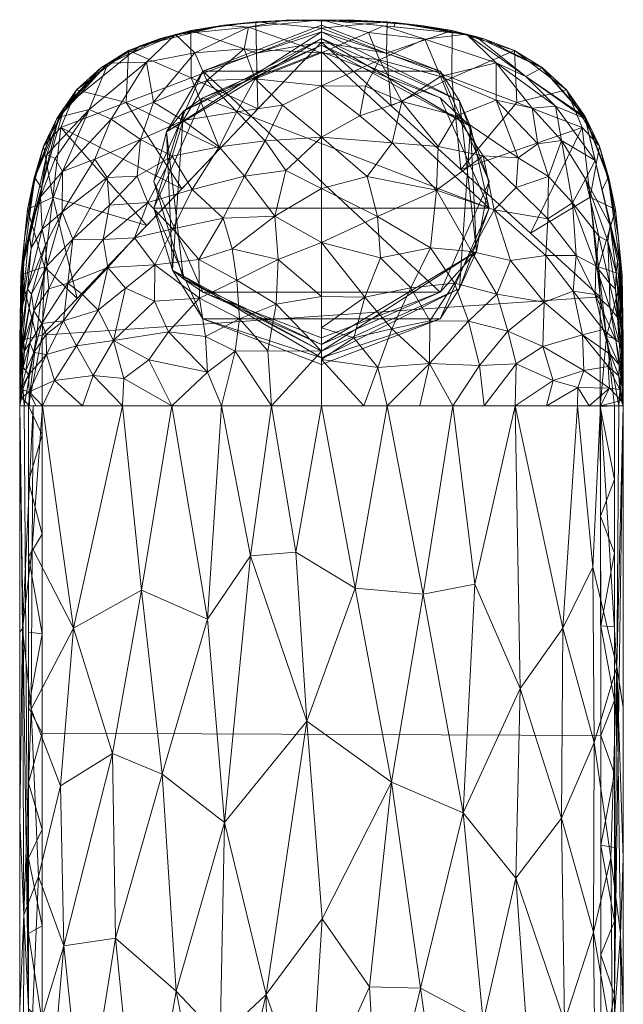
# Model space of a CAD drawing. Header units: millimetres. Extents: x -25 to 25, y -29 to 153.
# Tile 20 of 20: x -21 to 21, y 83 to 153. Entities that reach past the tile are written whole.
import ezdxf

# ---------------------------------------------------------------- set-up
doc = ezdxf.new("R2010")
doc.units = ezdxf.units.MM
doc.layers.add('A-GENM', color=13, linetype='Continuous')

# ---------------------------------------------------------------- blocks, each defined once
blk = doc.blocks.new('MODEL_FFAS1M07-101500BF0 - MODEL_FFAS1M07-101500BF0-462738-Preview')
at = {"layer": 'A-GENM', "lineweight": 9}
mesh = blk.add_polyface(dxfattribs=at)
corners = [(0, 16.424, 200.85), (0, 16.914, 200.449), (0, 17.404, 200.048), (-4.622, 16.886, 200.048), (-9.035, 15.346, 200.048), (-12.998, 12.859, 200.048), (-16.308, 9.549, 200.048), (-18.796, 5.586, 200.048), (-20.337, 1.173, 200.048), (-20.856, -3.452, 200.048), (-20.857, -45.336, 200.045), (-20.856, -87.219, 200.048), (-20.856, -129.103, 200.048), (-18.535, -148.92, 200.043), (0, -155.968, 200.048), (0, -154.987, 200.85), (-19.821, -136.865, 200.85), (-19.876, -105.662, 200.85), (-19.876, -74.462, 200.85), (-19.876, -42.794, 200.85), (-19.876, -10.349, 200.85), (-20.857, -24.394, 200.046), (-20.857, -66.278, 200.047), (-20.856, -108.161, 200.048), (-19.696, -139.011, 200.045), (-9.911, -145.926, 200.85), (-19.849, -121.264, 200.85), (-19.876, -90.062, 200.85), (-19.876, -58.628, 200.85), (-9.938, 3.038, 200.85), (-20.857, -13.923, 200.047), (-20.856, -76.748, 200.048), (-14.907, -3.656, 200.85), (-4.969, 9.731, 200.85), (-19.876, -26.571, 200.85), (-9.268, -152.444, 200.045), (-20.856, -118.632, 200.048), (-20.857, -55.807, 200.046), (-2.048, 13.665, 200.85), (-20.856, -97.69, 200.048), (-19.876, -97.862, 200.85), (-20.857, -34.865, 200.046), (-19.876, -34.683, 200.85), (-19.876, -50.711, 200.85), (-19.876, -82.262, 200.85), (-19.862, -113.463, 200.85), (-19.876, -18.46, 200.85), (-14.866, -141.396, 200.85), (-4.955, -150.457, 200.85), (-19.876, -66.545, 200.85), (-20.857, -61.042, 200.046), (-20.856, -123.867, 200.048), (-20.857, -71.513, 200.047), (-20.857, -8.688, 200.047), (-12.423, -0.309, 200.85), (-19.835, -129.065, 200.85), (-7.454, 6.384, 200.85), (-13.902, -150.682, 200.044), (-20.856, -102.926, 200.048), (-20.856, -92.455, 200.048), (-20.857, -40.1, 200.046), (-20.857, -29.629, 200.046), (-20.857, -50.571, 200.046), (-20.856, -81.984, 200.048), (-20.856, -113.397, 200.048), (-20.857, -19.159, 200.047), (-19.116, -143.966, 200.044), (-4.634, -154.206, 200.047), (-17.392, -7.002, 200.85), (-20.276, -134.057, 200.047)]
mesh.append_faces([[corners[k] for k in face] for face in [(3, 1, 2)]], dxfattribs={"vtx0": -1})
mesh.append_faces([[corners[k] for k in face] for face in [(38, 3, 33), (40, 58, 17), (53, 68, 9), (16, 66, 47), (28, 50, 49), (6, 56, 5), (49, 52, 18), (55, 69, 16), (4, 33, 3), (69, 55, 12), (39, 40, 59), (54, 8, 32), (7, 29, 6), (19, 10, 43), (8, 54, 7), (56, 6, 29), (27, 59, 40), (42, 60, 19), (37, 43, 62), (25, 35, 48), (26, 51, 55), (58, 40, 39), (60, 42, 41), (66, 16, 24), (68, 53, 20)]], dxfattribs={"vtx0": -1, "vtx1": -1})
mesh.append_faces([[corners[k] for k in face] for face in [(3, 38, 1)]], dxfattribs={"vtx0": -1, "vtx1": -1, "vtx2": -1})
mesh.append_faces([[corners[k] for k in face] for face in [(48, 35, 67), (23, 45, 17), (36, 26, 45), (32, 8, 9), (11, 27, 44), (26, 36, 51), (25, 13, 57), (45, 23, 64), (27, 11, 59), (33, 4, 5), (13, 25, 47), (37, 28, 43), (46, 30, 65), (28, 37, 50), (43, 10, 62), (31, 44, 18)]], dxfattribs={"vtx0": -1, "vtx2": -1})
mesh.append_faces([[corners[k] for k in face] for face in [(49, 50, 22, 52), (34, 65, 21, 61), (44, 31, 63, 11)]], dxfattribs={"vtx0": -1, "vtx3": -1})
mesh.append_faces([[corners[k] for k in face] for face in [(61, 41, 42), (51, 12, 55), (57, 35, 25), (42, 34, 61), (34, 46, 65), (46, 20, 30), (15, 48, 67), (52, 31, 18), (53, 30, 20), (54, 29, 7), (56, 33, 5), (58, 23, 17), (60, 10, 19), (64, 36, 45), (66, 13, 47), (68, 32, 9), (69, 24, 16)]], dxfattribs={"vtx1": -1, "vtx2": -1})
mesh.append_faces([[corners[k] for k in face] for face in [(38, 0, 1), (67, 14, 15)]], dxfattribs={"vtx2": -1})
mesh = blk.add_polyface(dxfattribs=at)
corners = [(0, 16.424, 200.85), (19.357, 1.069, 200.85), (19.876, -25.414, 200.85), (19.876, -51.908, 200.85), (19.876, -78.403, 200.85), (19.876, -105.831, 200.85), (19.876, -134.132, 200.85), (0, -154.987, 200.85), (0, -155.968, 200.048), (18.535, -148.92, 200.043), (20.856, -129.103, 200.048), (20.856, -86.21, 200.048), (20.857, -43.315, 200.048), (20.856, -23.384, 200.048), (20.856, -3.452, 200.048), (20.338, 1.169, 200.047), (18.798, 5.582, 200.048), (16.311, 9.546, 200.048), (13.002, 12.856, 200.048), (9.039, 15.344, 200.047), (4.625, 16.885, 200.048), (0, 17.404, 200.048), (0, 16.914, 200.449), (9.678, 8.746, 200.85), (19.617, -12.173, 200.85), (19.876, -38.661, 200.85), (19.876, -92.117, 200.85), (19.876, -119.982, 200.85), (9.938, -144.56, 200.85), (19.696, -139.011, 200.046), (20.856, -107.656, 200.048), (20.857, -64.762, 200.048), (20.857, -75.486, 200.048), (20.856, -118.379, 200.048), (20.856, -96.933, 200.048), (20.857, -54.038, 200.048), (20.856, -13.418, 200.048), (20.857, -33.349, 200.048), (19.876, -65.155, 200.85), (4.839, 12.585, 200.85), (14.518, 4.908, 200.85), (4.528, -150.236, 200.85), (9.268, -152.444, 200.046), (13.902, -150.682, 200.044), (14.907, -139.346, 200.85), (19.876, -112.907, 200.85), (19.746, -18.794, 200.85), (19.876, -58.532, 200.85), (19.876, -71.779, 200.85), (19.876, -98.974, 200.85), (19.876, -85.26, 200.85), (19.876, -32.038, 200.85), (20.857, -28.367, 200.048), (20.856, -123.741, 200.048), (19.876, -127.057, 200.85), (19.876, -45.285, 200.85), (20.857, -80.848, 200.048), (19.487, -5.552, 200.85), (20.276, -134.057, 200.047), (20.856, -91.571, 200.048), (20.857, -38.332, 200.048), (7.233, -147.398, 200.85), (4.634, -154.206, 200.047), (12.423, -141.953, 200.85), (17.392, -136.739, 200.85), (20.856, -113.018, 200.048), (20.856, -18.401, 200.048), (20.857, -59.4, 200.048), (20.857, -70.124, 200.048), (20.856, -102.294, 200.048), (20.857, -48.677, 200.048), (20.856, -8.435, 200.048), (19.116, -143.965, 200.044)]
mesh.append_faces([[corners[k] for k in face] for face in [(62, 7, 8), (39, 22, 0)]], dxfattribs={"vtx0": -1})
mesh.append_faces([[corners[k] for k in face] for face in [(28, 9, 63), (43, 61, 42), (18, 23, 17), (16, 1, 15), (27, 33, 45), (20, 39, 19), (19, 23, 18), (54, 53, 27), (9, 28, 43), (53, 54, 10), (23, 19, 39), (5, 69, 49), (1, 16, 40), (50, 56, 4), (11, 50, 59), (7, 62, 41), (38, 67, 47), (30, 45, 65), (67, 38, 31), (61, 43, 28), (56, 50, 11), (69, 5, 30), (72, 63, 9), (29, 64, 72)]], dxfattribs={"vtx0": -1, "vtx1": -1})
mesh.append_faces([[corners[k] for k in face] for face in [(22, 39, 20)]], dxfattribs={"vtx0": -1, "vtx1": -1, "vtx2": -1})
mesh.append_faces([[corners[k] for k in face] for face in [(17, 23, 40), (30, 5, 45), (3, 35, 70), (14, 1, 57), (2, 52, 13), (48, 32, 68), (46, 13, 66), (70, 55, 3), (34, 26, 49), (51, 37, 52), (55, 70, 12), (1, 14, 15), (37, 51, 25), (29, 6, 64), (35, 3, 47), (36, 24, 46), (25, 12, 60), (59, 50, 26), (26, 34, 59), (12, 25, 55), (45, 33, 65), (13, 46, 2), (24, 36, 71)]], dxfattribs={"vtx0": -1, "vtx2": -1})
mesh.append_faces([[corners[k] for k in face] for face in [(16, 17, 40), (68, 31, 38), (57, 24, 71), (58, 10, 6), (71, 14, 57), (44, 63, 72, 64), (38, 48, 68), (48, 4, 32), (2, 51, 52), (54, 6, 10), (53, 33, 27), (56, 32, 4), (29, 58, 6), (60, 37, 25), (61, 41, 42), (62, 42, 41), (66, 36, 46), (67, 35, 47), (69, 34, 49)]], dxfattribs={"vtx1": -1, "vtx2": -1})
mesh.append_faces([[corners[k] for k in face] for face in [(20, 21, 22)]], dxfattribs={"vtx2": -1})
mesh = blk.add_polyface(dxfattribs=at)
corners = [(0, -154.987, 200.85), (19.876, -134.132, 200.85), (19.876, -105.831, 200.85), (19.876, -78.403, 200.85), (19.876, -51.908, 200.85), (19.876, -25.414, 200.85), (19.357, 1.069, 200.85), (0, 16.424, 200.85), (-19.876, -10.349, 200.85), (-19.876, -42.794, 200.85), (-19.876, -74.462, 200.85), (-19.876, -105.662, 200.85), (-19.821, -136.865, 200.85)]
mesh.append_faces([[corners[k] for k in face] for face in [(3, 10, 11, 2), (10, 3, 4)]], dxfattribs={"vtx0": -1, "vtx2": -1})
mesh.append_faces([[corners[k] for k in face] for face in [(0, 1, 12)]], dxfattribs={"vtx1": -1})
mesh.append_faces([[corners[k] for k in face] for face in [(8, 9, 5, 6), (4, 5, 9, 10), (11, 12, 1, 2)]], dxfattribs={"vtx1": -1, "vtx3": -1})
mesh.append_faces([[corners[k] for k in face] for face in [(6, 7, 8)]], dxfattribs={"vtx2": -1})
mesh = blk.add_polyface(dxfattribs=at)
corners = [(-20.856, -3.452, 200.048), (-21.164, -3.452, 198.524), (-21.471, -3.452, 197.001), (-21.471, -43.315, 197.001), (-21.471, -129.103, 197.001), (-21.164, -129.103, 198.524), (-20.856, -129.103, 200.048), (-20.856, -87.219, 200.048), (-20.857, -45.336, 200.045)]
mesh.append_faces([[corners[k] for k in face] for face in [(7, 5, 6)]], dxfattribs={"vtx0": -1})
mesh.append_faces([[corners[k] for k in face] for face in [(3, 8, 0), (7, 3, 4)]], dxfattribs={"vtx0": -1, "vtx2": -1})
mesh.append_faces([[corners[k] for k in face] for face in [(2, 3, 1)]], dxfattribs={"vtx1": -1})
mesh.append_faces([[corners[k] for k in face] for face in [(0, 1, 3), (4, 5, 7), (7, 8, 3)]], dxfattribs={"vtx1": -1, "vtx2": -1})
mesh = blk.add_polyface(dxfattribs=at)
corners = [(-21.471, -129.103, 197.001), (-21.471, -43.315, 197.001), (-21.471, -43.315, 194.296), (-21.471, -43.315, 191.59), (-21.471, -86.209, 193.137), (-21.471, -129.103, 194.684), (-21.471, -129.103, 195.843)]
mesh.append_faces([[corners[k] for k in face] for face in [(4, 1, 2, 3)]], dxfattribs={"vtx0": -1})
mesh.append_faces([[corners[k] for k in face] for face in [(1, 4, 0)]], dxfattribs={"vtx0": -1, "vtx1": -1})
mesh.append_faces([[corners[k] for k in face] for face in [(6, 0, 4, 5)]], dxfattribs={"vtx1": -1})
mesh = blk.add_polyface(dxfattribs=at)
corners = [(-21.471, -129.103, 194.684), (-21.471, -86.209, 193.137), (-21.471, -43.315, 191.59), (-20.607, -43.315, 181.879), (-14.508, -43.315, 174.314), (-4.874, -43.315, 172.802), (4.874, -43.315, 172.802), (14.507, -43.315, 174.314), (20.607, -43.315, 181.879), (21.471, -43.315, 191.59), (21.471, -86.209, 193.137), (21.471, -129.103, 194.684), (19.857, -129.103, 187.843), (14.158, -129.103, 183.851), (7.125, -129.103, 182.84), (0, -129.103, 182.733), (-9.343, -129.103, 182.993), (-18.218, -129.103, 185.94), (3.927, -87.238, 177.884), (18.332, -90.701, 182.403), (-17.299, -85.314, 180.818), (11.339, -102.913, 180.281), (-9.152, -72.914, 176.527), (12.864, -73.11, 177.217), (21.471, -113.036, 194.105), (20.51, -129.103, 190.61), (20.656, -107.533, 187.983), (20.58, -119.004, 188.587), (17.643, -113.309, 184.009), (21.26, -113.252, 190.945), (21.471, -99.622, 193.621), (21.173, -92.905, 189.148), (21.471, -59.382, 192.17), (21.224, -72.817, 188.145), (21.016, -43.315, 186.468), (20.91, -58.37, 184.925), (18.095, -59.958, 178.717), (19.813, -73.777, 182.935), (-4.984, -102.335, 179.664), (16.919, -77.094, 179.591), (14.646, -91.257, 179.888), (10.33, -87.479, 178.354), (7.42, -72.755, 176.353), (-0.162, -65.064, 175.264), (6.904, -99.482, 179.412), (1.042, -106.686, 180.119), (9.691, -43.315, 173.558), (11.809, -57.648, 175.181), (7.116, -56.517, 174.45), (8.12, -113.946, 181.158), (3.562, -129.103, 182.786), (10.641, -129.103, 183.345), (12.806, -116.003, 182.061), (1.826, -118.697, 181.522), (-4.671, -129.103, 182.863), (-2.392, -116.149, 181.228), (-7.243, -115.714, 181.305), (-14.142, -109.01, 181.673), (-10.085, -100.153, 179.774), (5.052, -118.438, 181.533), (-19.409, -105.164, 185.197), (-20.709, -83.813, 186.321), (-21.471, -64.762, 192.364), (-19.638, -65.226, 181.658), (-15.235, -67.154, 177.407), (14.868, -104.378, 181.44), (2.874, -55.517, 174.171), (0, -43.315, 172.802), (3.729, -68.262, 175.672), (0.864, -78.375, 176.817), (-4.119, -75.513, 176.524), (-0.047, -92.632, 178.479), (-6.134, -59.648, 174.755), (-11.317, -57.287, 175.041), (-7.052, -87.691, 178.058), (-11.5, -85.324, 178.303), (-9.691, -43.315, 173.558), (-13.819, -95.51, 180.058), (-17.064, -99.788, 182.189), (-17.165, -113.288, 183.646), (-13.78, -129.103, 184.466), (-19.844, -129.103, 190.312), (-21.471, -107.656, 193.911), (-19.314, -117.627, 186.136), (-21.02, -110.54, 189.495), (-21.471, -96.933, 193.524), (-21.275, -91.564, 189.796), (-21.342, -78.071, 189.612), (-21.151, -61.135, 186.669), (-2.388, -54.013, 173.989), (-20.941, -72.387, 186.344), (-10.908, -116.432, 181.744), (20.129, -95.624, 185.682), (20.675, -82.976, 186.129), (18.57, -102.087, 183.813), (-17.558, -43.315, 178.096), (-16.397, -54.101, 176.553), (-18.995, -54.695, 179.287), (-20.44, -54.996, 182.614), (-14.61, -84.639, 179.125), (17.007, -129.103, 185.847), (21.471, -72.796, 192.654), (21.366, -54.781, 188.408), (19.975, -54.704, 181.226), (17.557, -43.315, 178.096), (7.198, -84.166, 177.659), (15.476, -54.904, 176.107), (-19.352, -91.681, 183.865), (-19.483, -78.691, 182.796), (-17.715, -72.959, 179.818), (-20.592, -96.953, 186.991), (-3.411, -87.781, 177.937), (-21.039, -43.315, 186.735)]
mesh.append_faces([[corners[k] for k in face] for face in [(12, 27, 25), (24, 29, 30), (9, 102, 34), (30, 31, 10), (7, 47, 46), (15, 53, 50), (16, 56, 54), (67, 89, 5), (17, 79, 80), (80, 91, 16), (4, 96, 95), (104, 106, 7), (2, 88, 62), (3, 98, 112)]], dxfattribs={"vtx0": -1, "vtx1": -1})
mesh.append_faces([[corners[k] for k in face] for face in [(69, 18, 71), (29, 27, 26), (58, 38, 56), (31, 29, 26), (22, 74, 75), (27, 29, 25), (28, 26, 27), (72, 73, 76), (21, 65, 52), (46, 47, 48), (61, 87, 90), (22, 75, 64), (23, 41, 42), (20, 108, 109), (105, 44, 18), (10, 31, 33), (23, 39, 40), (102, 33, 35), (45, 18, 44), (72, 43, 70), (66, 6, 48), (36, 104, 103), (41, 23, 40), (60, 110, 107), (57, 78, 77), (52, 49, 21), (92, 94, 19), (30, 29, 31), (26, 92, 31), (8, 35, 103), (93, 33, 31), (31, 92, 93), (102, 35, 34), (39, 36, 37), (37, 35, 33), (39, 37, 19), (103, 37, 36), (58, 56, 91), (70, 43, 69), (40, 39, 19), (36, 39, 23), (19, 94, 65), (40, 21, 41), (44, 41, 21), (42, 105, 18), (18, 69, 68), (23, 47, 106), (68, 69, 43), (89, 66, 43), (21, 49, 44), (49, 59, 44), (15, 55, 53), (106, 47, 7), (42, 47, 23), (47, 42, 48), (66, 68, 43), (50, 53, 59), (52, 28, 13), (49, 52, 51), (21, 40, 65), (55, 45, 53), (45, 44, 59), (56, 55, 54), (38, 45, 55), (56, 16, 91), (55, 56, 38), (80, 57, 91), (78, 79, 60), (58, 77, 75), (70, 74, 22), (59, 53, 45), (14, 59, 49), (17, 83, 79), (86, 110, 84), (88, 112, 98), (20, 107, 108), (86, 87, 61), (87, 88, 90), (73, 64, 96), (97, 95, 96), (19, 65, 40), (28, 52, 65), (68, 48, 42), (48, 68, 66), (18, 68, 42), (71, 18, 45), (74, 70, 111), (69, 71, 111), (72, 70, 22), (45, 38, 71), (38, 74, 111), (73, 72, 22), (72, 5, 89), (64, 73, 22), (38, 58, 74), (75, 74, 58), (77, 58, 57), (75, 77, 99), (57, 79, 78), (99, 77, 20), (107, 78, 60), (20, 77, 78), (57, 80, 79), (79, 83, 60), (84, 60, 83), (86, 1, 87), (81, 84, 83), (61, 107, 110), (84, 85, 86), (87, 62, 88), (97, 98, 3), (66, 89, 67), (72, 89, 43), (88, 63, 90), (108, 90, 63), (58, 91, 57), (94, 26, 28), (93, 19, 37), (19, 93, 92), (37, 33, 93), (26, 94, 92), (65, 94, 28), (73, 96, 4), (64, 109, 97), (64, 97, 96), (97, 63, 98), (63, 88, 98), (109, 99, 20), (64, 75, 99), (12, 28, 27), (33, 102, 32), (37, 103, 35), (42, 41, 105), (36, 106, 104), (44, 105, 41), (23, 106, 36), (108, 107, 61), (78, 107, 20), (90, 108, 61), (63, 97, 109), (63, 109, 108), (99, 109, 64), (84, 110, 60), (61, 110, 86), (69, 111, 70), (38, 111, 71)]], dxfattribs={"vtx0": -1, "vtx1": -1, "vtx2": -1})
mesh.append_faces([[corners[k] for k in face] for face in [(29, 24, 11), (35, 8, 34), (102, 9, 32), (59, 14, 50), (52, 13, 51), (73, 4, 76), (84, 82, 85), (88, 2, 112)]], dxfattribs={"vtx0": -1, "vtx2": -1})
mesh.append_faces([[corners[k] for k in face] for face in [(28, 12, 100, 13), (33, 32, 101, 10)]], dxfattribs={"vtx0": -1, "vtx3": -1})
mesh.append_faces([[corners[k] for k in face] for face in [(51, 14, 49), (15, 54, 55), (0, 82, 84), (11, 25, 29), (6, 46, 48), (3, 95, 97), (67, 6, 66), (76, 5, 72), (17, 81, 83), (81, 0, 84), (85, 1, 86), (1, 62, 87), (104, 8, 103)]], dxfattribs={"vtx1": -1, "vtx2": -1})
mesh = blk.add_polyface(dxfattribs=at)
corners = [(20.856, -129.103, 200.048), (21.164, -129.103, 198.524), (21.471, -129.103, 197.001), (21.471, -43.315, 197.001), (21.317, -43.315, 197.763), (21.164, -43.315, 198.524), (21.01, -43.315, 199.286), (20.856, -43.315, 200.048), (20.856, -86.21, 200.048)]
mesh.append_faces([[corners[k] for k in face] for face in [(1, 2, 8), (2, 3, 8), (3, 4, 8), (5, 6, 8), (4, 5, 8)]], dxfattribs={"vtx1": -1, "vtx2": -1})
mesh.append_faces([[corners[k] for k in face] for face in [(8, 0, 1), (6, 7, 8)]], dxfattribs={"vtx2": -1})
mesh = blk.add_polyface(dxfattribs=at)
corners = [(21.471, -129.103, 197.001), (21.471, -129.103, 195.843), (21.471, -129.103, 194.684), (21.471, -86.209, 193.137), (21.471, -43.315, 191.59), (21.471, -43.315, 194.296), (21.471, -43.315, 197.001)]
mesh.append_faces([[corners[k] for k in face] for face in [(3, 1, 2)]], dxfattribs={"vtx0": -1})
mesh.append_faces([[corners[k] for k in face] for face in [(3, 6, 0, 1)]], dxfattribs={"vtx0": -1, "vtx3": -1})
mesh.append_faces([[corners[k] for k in face] for face in [(5, 6, 3, 4)]], dxfattribs={"vtx1": -1})
mesh = blk.add_polyface(dxfattribs=at)
corners = [(-20.856, -129.103, 200.048), (-21.164, -129.103, 198.524), (-21.471, -129.103, 197.001), (-21.472, -133.766, 196.998), (-21.382, -138.428, 197.001), (-20.925, -143.069, 197.001), (-19.781, -147.587, 197.001), (-17.439, -151.6, 197.001), (-13.721, -154.382, 197.002), (-9.287, -155.824, 197), (-4.663, -156.431, 197.001), (0, -156.583, 197.001), (0, -155.968, 200.048), (-18.535, -148.92, 200.043), (-9.268, -152.444, 200.045), (-19.696, -139.011, 200.045), (-13.902, -150.682, 200.044), (-20.276, -134.057, 200.047), (-19.116, -143.966, 200.044), (-4.634, -154.206, 200.047)]
mesh.append_faces([[corners[k] for k in face] for face in [(3, 1, 2), (12, 10, 11)]], dxfattribs={"vtx0": -1})
mesh.append_faces([[corners[k] for k in face] for face in [(5, 15, 4), (16, 8, 14), (14, 9, 19), (18, 6, 13), (8, 16, 7), (9, 14, 8), (10, 19, 9)]], dxfattribs={"vtx0": -1, "vtx1": -1})
mesh.append_faces([[corners[k] for k in face] for face in [(3, 17, 1)]], dxfattribs={"vtx0": -1, "vtx1": -1, "vtx2": -1})
mesh.append_faces([[corners[k] for k in face] for face in [(4, 15, 17), (17, 3, 4), (18, 5, 6), (10, 12, 19)]], dxfattribs={"vtx0": -1, "vtx2": -1})
mesh.append_faces([[corners[k] for k in face] for face in [(18, 15, 5), (16, 13, 7), (6, 7, 13)]], dxfattribs={"vtx1": -1, "vtx2": -1})
mesh.append_faces([[corners[k] for k in face] for face in [(17, 0, 1)]], dxfattribs={"vtx2": -1})
mesh = blk.add_polyface(dxfattribs=at)
corners = [(21.471, -129.103, 197.001), (21.472, -133.766, 196.998), (21.382, -138.428, 197.001), (20.925, -143.069, 197.001), (19.781, -147.587, 197.001), (17.439, -151.601, 197), (13.722, -154.383, 196.999), (9.287, -155.824, 197), (4.663, -156.431, 197.001), (0, -156.583, 197.001), (-4.663, -156.431, 197.001), (-9.287, -155.824, 197), (-13.721, -154.382, 197.002), (-17.439, -151.6, 197.001), (-19.781, -147.587, 197.001), (-20.925, -143.069, 197.001), (-21.382, -138.428, 197.001), (-21.472, -133.766, 196.998), (-21.471, -129.103, 197.001), (-21.471, -129.103, 195.843), (-21.471, -129.103, 194.684), (-21.18, -139.465, 194.959), (-18.748, -149.547, 194.971), (-10.318, -155.554, 194.76), (0, -156.583, 194.684), (10.392, -155.535, 194.761), (15.179, -153.479, 194.863), (18.687, -149.657, 194.969), (21.172, -139.565, 194.96), (21.471, -129.103, 194.684), (21.471, -129.103, 195.843), (20.391, -145.329, 195.943), (-15.675, -153.166, 195.87), (-20.391, -145.328, 195.947), (6.967, -156.196, 195.83), (-2.329, -156.547, 195.844), (15.697, -153.154, 195.958), (21.421, -136.123, 196.133), (-21.421, -136.123, 196.133), (-11.554, -155.225, 196.287), (-18.759, -149.686, 196.349), (21.471, -129.103, 196.484), (20.432, -145.344, 196.51), (18.823, -149.556, 196.213), (21.127, -141.043, 196.216), (21.262, -138.943, 195.602), (21.321, -134.334, 194.822), (-15.699, -153.174, 196.476), (-20.432, -145.344, 196.512), (-21.127, -141.04, 196.22), (-21.26, -138.967, 195.604), (-21.325, -134.284, 194.822), (18.317, -150.33, 195.583), (12.89, -154.716, 195.394), (6.977, -156.199, 196.46), (2.376, -156.546, 196.135), (11.463, -155.252, 196.167), (2.537, -156.54, 195.368), (-10.99, -155.383, 195.526), (-5.159, -156.068, 194.722), (21.445, -133.821, 195.506), (-21.444, -133.857, 195.506), (5.196, -156.059, 194.723), (-7.268, -156.156, 195.938), (-5.241, -156.378, 195.349), (-18.731, -149.667, 195.746), (19.929, -144.611, 194.965), (-14.533, -152.551, 194.865), (-19.964, -144.506, 194.965), (-21.471, -129.103, 195.263)]
mesh.append_faces([[corners[k] for k in face] for face in [(19, 17, 18)]], dxfattribs={"vtx0": -1})
mesh.append_faces([[corners[k] for k in face] for face in [(2, 37, 1), (7, 56, 6), (6, 36, 5), (41, 37, 30), (59, 64, 23), (12, 39, 11), (29, 60, 46), (24, 64, 59), (23, 58, 67), (68, 50, 21), (22, 65, 68)]], dxfattribs={"vtx0": -1, "vtx1": -1})
mesh.append_faces([[corners[k] for k in face] for face in [(44, 42, 31), (60, 37, 45), (58, 39, 32), (7, 54, 56), (49, 33, 48), (9, 35, 55), (5, 36, 43), (31, 42, 43), (37, 41, 1), (46, 60, 45), (43, 42, 4), (11, 39, 63), (31, 43, 52), (16, 38, 49), (44, 3, 42), (26, 52, 53), (63, 39, 58), (33, 68, 65), (57, 62, 34), (40, 14, 48), (55, 57, 34), (52, 36, 53), (37, 44, 45), (31, 45, 44), (39, 12, 47), (40, 47, 13), (50, 33, 49), (65, 40, 33), (50, 38, 61), (47, 40, 32), (40, 65, 32), (38, 17, 19), (66, 45, 31), (2, 44, 37), (55, 34, 54), (52, 43, 36), (39, 47, 32), (40, 48, 33), (49, 48, 15), (50, 49, 38), (51, 61, 69), (61, 51, 50), (56, 53, 36), (34, 25, 53), (56, 54, 34), (55, 54, 8), (64, 57, 35), (53, 56, 34), (6, 56, 36), (35, 57, 55), (58, 32, 67), (64, 24, 57), (64, 35, 63), (30, 37, 60), (38, 19, 61), (58, 23, 64), (10, 63, 35), (58, 64, 63), (50, 68, 33), (52, 66, 31), (65, 67, 32)]], dxfattribs={"vtx0": -1, "vtx1": -1, "vtx2": -1})
mesh.append_faces([[corners[k] for k in face] for face in [(65, 22, 67), (54, 7, 8), (63, 10, 11), (53, 25, 26), (45, 28, 46), (38, 16, 17), (40, 13, 14), (52, 27, 66), (47, 12, 13), (61, 19, 69), (45, 66, 28), (57, 24, 62)]], dxfattribs={"vtx0": -1, "vtx2": -1})
mesh.append_faces([[corners[k] for k in face] for face in [(2, 3, 44), (4, 5, 43), (3, 4, 42), (9, 10, 35), (26, 27, 52), (14, 15, 48), (29, 30, 60), (15, 16, 49), (51, 21, 50), (8, 9, 55), (62, 25, 34)]], dxfattribs={"vtx1": -1, "vtx2": -1})
mesh.append_faces([[corners[k] for k in face] for face in [(41, 0, 1), (69, 20, 51)]], dxfattribs={"vtx2": -1})
mesh = blk.add_polyface(dxfattribs=at)
corners = [(0, -129.103, 182.733), (0, -136.899, 183.965), (0, -144.569, 185.842), (0, -151.872, 188.805), (0, -156.583, 194.684), (-10.319, -155.554, 194.76), (-18.747, -149.547, 194.971), (-21.18, -139.465, 194.959), (-21.471, -129.103, 194.684), (-21.471, -129.103, 194.684), (-21.471, -129.103, 194.684), (-21.471, -129.103, 194.684), (-21.471, -129.103, 194.684), (-21.471, -129.103, 194.684), (-21.471, -129.103, 194.684), (-18.217, -129.103, 185.94), (-9.343, -129.103, 182.993), (-17.91, -137.281, 187.311), (-20.927, -137.409, 192.056), (-20.384, -131.92, 189.213), (-11.506, -146.894, 187.601), (-21.167, -133.64, 191.996), (-19.844, -129.103, 190.312), (-7.759, -140.359, 185.017), (-19.527, -139.08, 189.476), (-18.791, -145.247, 190.9), (-21.169, -132.037, 191.673), (-16.101, -142.414, 187.618), (-13.455, -139.457, 185.759), (-15.739, -133.339, 185.165), (-10.452, -135.141, 184.159), (-4.671, -129.103, 182.863), (0, -132.413, 183.256), (-4.997, -134.581, 183.61), (-3.022, -129.103, 182.817), (-4.009, -131.85, 183.125), (-7.674, -132.114, 183.311), (-2.294, -133.945, 183.438), (-3.083, -136.855, 183.987), (0, -140.734, 184.903), (-6.366, -137.507, 184.253), (-3.986, -142.573, 185.347), (-5.03, -147.831, 187.097), (-8.475, -152.549, 189.831), (-8.184, -144.451, 186.204), (-9.456, -137.847, 184.606), (-12.478, -137.058, 184.937), (-15.833, -136.498, 185.891), (-18.577, -134.16, 187.158), (-18.653, -131.636, 186.729), (-20.045, -134.54, 189.084), (-13.263, -134.433, 184.557), (-13.78, -129.103, 184.466), (-11.229, -131.977, 183.664), (-13.849, -132.101, 184.249), (-16.486, -130.921, 185.049), (-4.196, -139.637, 184.618), (-20.486, -130.362, 189.195), (-21.226, -130.278, 191.72), (-21.322, -129.488, 192.268), (-10.681, -140.094, 185.319), (-12.281, -143.061, 186.464), (-21.346, -133.544, 194.802), (-21.28, -136.203, 193.627), (-20.547, -141.972, 192.779), (-21.471, -129.103, 194.684), (-21.433, -132.549, 194.096), (-21.471, -129.103, 194.684), (-21.354, -133.078, 193.152), (-21.322, -134.457, 193.278), (-14.533, -152.551, 194.865), (-16.647, -150.421, 191.827), (-15.392, -147.753, 189.326), (-12.422, -153.505, 191.802), (-21.143, -131.237, 191.417), (-21.444, -131.584, 194.006), (-17.848, -143.566, 189.181), (-19.72, -141.184, 190.49), (-20.492, -137.845, 190.861), (-20.513, -136.099, 190.401), (-19.462, -137.033, 188.81), (-20.931, -133.777, 191.031), (-21.359, -131.52, 192.841), (-21.471, -129.103, 194.684), (-18.114, -139.811, 188.16), (-21.471, -129.103, 194.684), (-21.401, -130.433, 193.094), (-21.069, -135.389, 191.988), (-7.705, -135.165, 183.869), (-19.964, -144.506, 194.965), (-19.458, -146.572, 192.874), (-12.433, -150.847, 189.739), (-9.595, -149.734, 188.443), (-5.726, -150.755, 188.443), (0, -154.227, 191.745), (-4.413, -156.143, 194.717), (-4.12, -153.732, 190.143), (-7.361, -155.2, 192.085), (0, -148.22, 187.323), (-8.305, -147.572, 187.307), (-2.72, -149.753, 187.784), (-3.141, -151.865, 188.869), (-21.406, -131.4, 193.326), (0, -134.656, 183.61), (-20.561, -132.761, 189.763), (-15.95, -139.811, 186.776), (-7.007, -129.103, 182.928), (-3.252, -145.423, 186.162), (-11.561, -129.103, 183.73), (-18.241, -130.414, 186.135), (-15.999, -129.103, 185.203), (-19.031, -129.103, 188.126), (-21.471, -129.103, 194.684), (-21.471, -129.103, 194.684), (-20.658, -129.103, 192.498), (-13.842, -144.652, 187.422), (-14.001, -146.751, 188.27), (-16.15, -145.417, 188.715), (-21.058, -139.425, 193.711), (-20.969, -138.607, 192.725), (-20.372, -140.821, 191.675), (-17.067, -147.985, 190.549), (-14.981, -150.291, 190.497), (-3.338, -155.675, 192.135)]
mesh.append_faces([[corners[k] for k in face] for face in [(82, 102, 11), (74, 86, 12), (59, 58, 13), (68, 75, 67)]], dxfattribs={"vtx0": -1})
mesh.append_faces([[corners[k] for k in face] for face in [(31, 36, 106), (34, 35, 31), (62, 63, 7), (70, 73, 5), (89, 90, 6), (7, 118, 89), (98, 107, 2), (108, 54, 52), (110, 109, 15), (4, 123, 94)]], dxfattribs={"vtx0": -1, "vtx1": -1})
mesh.append_faces([[corners[k] for k in face] for face in [(23, 41, 44), (24, 77, 78), (46, 28, 47), (79, 24, 78), (63, 66, 69), (81, 50, 80), (91, 92, 43), (6, 90, 71), (91, 43, 73), (33, 37, 38), (90, 64, 25), (48, 49, 29), (35, 37, 33), (84, 24, 80), (107, 44, 41), (24, 76, 77), (100, 42, 98), (57, 111, 109), (7, 63, 118), (58, 59, 57), (60, 28, 46), (26, 81, 82), (115, 116, 117), (27, 105, 61), (48, 50, 104), (84, 105, 27), (117, 27, 115), (29, 47, 48), (46, 30, 45), (36, 30, 53), (88, 45, 30), (51, 54, 53), (32, 35, 34), (36, 31, 35), (32, 37, 35), (40, 33, 38), (35, 33, 36), (88, 36, 33), (30, 51, 53), (103, 38, 37), (38, 56, 40), (45, 40, 23), (41, 56, 39), (88, 33, 40), (41, 2, 107), (23, 40, 56), (101, 93, 100), (43, 92, 93), (99, 44, 42), (60, 61, 28), (60, 45, 23), (45, 60, 46), (28, 105, 47), (51, 30, 46), (48, 47, 17), (51, 47, 29), (50, 48, 17), (48, 19, 49), (57, 49, 19), (51, 29, 54), (79, 80, 24), (26, 74, 104), (47, 51, 46), (54, 29, 55), (109, 110, 55), (54, 108, 53), (36, 53, 16), (55, 29, 49), (57, 109, 49), (109, 55, 49), (52, 54, 55), (39, 56, 38), (23, 56, 41), (58, 57, 19), (58, 19, 74), (57, 59, 22), (23, 44, 60), (61, 60, 44), (44, 20, 61), (115, 61, 20), (120, 64, 119), (118, 63, 119), (64, 90, 89), (69, 75, 68), (62, 66, 63), (69, 18, 119), (102, 82, 21), (18, 87, 78), (75, 69, 66), (18, 69, 68), (70, 71, 73), (71, 90, 121), (76, 117, 121), (92, 91, 116), (71, 121, 122), (104, 74, 19), (82, 86, 26), (77, 76, 25), (84, 76, 24), (120, 25, 64), (77, 120, 78), (87, 18, 68), (78, 87, 79), (81, 79, 21), (79, 81, 80), (50, 17, 80), (17, 105, 84), (82, 81, 21), (50, 81, 26), (17, 84, 80), (76, 84, 27), (74, 26, 86), (68, 21, 87), (79, 87, 21), (45, 88, 40), (36, 88, 30), (90, 25, 121), (122, 73, 71), (91, 72, 116), (20, 99, 92), (92, 99, 93), (107, 98, 42), (96, 97, 43), (96, 43, 93), (73, 43, 97), (123, 96, 94), (97, 96, 123), (73, 97, 5), (44, 99, 20), (93, 42, 100), (93, 99, 42), (93, 101, 96), (100, 3, 101), (3, 96, 101), (21, 68, 102), (48, 104, 19), (26, 104, 50), (47, 105, 17), (61, 105, 28), (44, 107, 42), (116, 115, 20), (27, 61, 115), (116, 20, 92), (117, 116, 72), (121, 117, 72), (27, 117, 76), (63, 69, 119), (89, 118, 64), (18, 78, 120), (64, 118, 119), (18, 120, 119), (25, 120, 77), (76, 121, 25), (122, 72, 91), (72, 122, 121), (73, 122, 91), (97, 123, 95)]], dxfattribs={"vtx0": -1, "vtx1": -1, "vtx2": -1})
mesh.append_faces([[corners[k] for k in face] for face in [(41, 39, 2), (38, 103, 1), (38, 1, 39), (97, 95, 5), (37, 32, 103), (36, 16, 106), (57, 22, 111)]], dxfattribs={"vtx0": -1, "vtx2": -1})
mesh.append_faces([[corners[k] for k in face] for face in [(65, 66, 62), (9, 75, 66), (85, 86, 82), (10, 102, 68)]], dxfattribs={"vtx1": -1})
mesh.append_faces([[corners[k] for k in face] for face in [(3, 94, 96), (70, 6, 71), (111, 15, 109), (4, 95, 123), (98, 3, 100), (108, 16, 53), (110, 52, 55)]], dxfattribs={"vtx1": -1, "vtx2": -1})
mesh.append_faces([[corners[k] for k in face] for face in [(74, 112, 58), (34, 0, 32)]], dxfattribs={"vtx2": -1})
mesh.append_faces([[corners[k] for k in face] for face in [(59, 113, 114, 22)]], dxfattribs={"vtx3": -1})
mesh = blk.add_polyface(dxfattribs=at)
corners = [(20.856, -129.103, 200.048), (18.535, -148.92, 200.043), (0, -155.968, 200.048), (0, -156.583, 197.001), (4.663, -156.431, 197.001), (9.287, -155.824, 197), (13.722, -154.383, 196.999), (17.439, -151.601, 197), (19.781, -147.587, 197.001), (20.925, -143.069, 197.001), (21.382, -138.428, 197.001), (21.472, -133.766, 196.998), (21.471, -129.103, 197.001), (21.164, -129.103, 198.524), (19.696, -139.011, 200.046), (9.268, -152.444, 200.046), (13.902, -150.682, 200.044), (20.276, -134.057, 200.047), (19.116, -143.966, 200.044), (4.634, -154.206, 200.047)]
mesh.append_faces([[corners[k] for k in face] for face in [(10, 14, 9), (6, 15, 5), (1, 8, 18), (5, 19, 4), (19, 5, 15), (7, 16, 6), (15, 6, 16)]], dxfattribs={"vtx0": -1, "vtx1": -1})
mesh.append_faces([[corners[k] for k in face] for face in [(13, 17, 11)]], dxfattribs={"vtx0": -1, "vtx1": -1, "vtx2": -1})
mesh.append_faces([[corners[k] for k in face] for face in [(9, 14, 18), (7, 1, 16), (1, 7, 8)]], dxfattribs={"vtx0": -1, "vtx2": -1})
mesh.append_faces([[corners[k] for k in face] for face in [(12, 13, 11), (3, 4, 2)]], dxfattribs={"vtx1": -1})
mesh.append_faces([[corners[k] for k in face] for face in [(17, 14, 10), (8, 9, 18), (10, 11, 17), (19, 2, 4)]], dxfattribs={"vtx1": -1, "vtx2": -1})
mesh.append_faces([[corners[k] for k in face] for face in [(13, 0, 17)]], dxfattribs={"vtx2": -1})
mesh = blk.add_polyface(dxfattribs=at)
corners = [(0, -129.103, 182.733), (7.121, -129.103, 182.84), (14.155, -129.103, 183.85), (19.856, -129.103, 187.842), (21.471, -129.103, 194.684), (21.471, -129.103, 194.684), (21.471, -129.103, 194.684), (21.471, -129.103, 194.684), (21.471, -129.103, 194.684), (21.471, -129.103, 194.684), (21.471, -129.103, 194.684), (21.172, -139.565, 194.96), (18.686, -149.657, 194.969), (15.179, -153.478, 194.863), (10.392, -155.535, 194.761), (0, -156.583, 194.684), (0, -151.872, 188.805), (0, -144.569, 185.842), (0, -136.899, 183.965), (15.089, -143.384, 187.46), (11.953, -150.712, 189.51), (19.897, -134.969, 188.934), (20.926, -137.413, 192.055), (16.518, -150.185, 191.51), (20.854, -131.319, 190.324), (11.89, -136.563, 184.703), (19.991, -143.972, 192.325), (17.419, -133.373, 186.081), (21.167, -133.641, 191.996), (19.538, -139.064, 189.486), (12.46, -153.564, 191.889), (5.495, -154.501, 190.939), (16.125, -146.654, 189.226), (21.214, -131.835, 191.877), (6.035, -150.03, 188.114), (10.623, -146.867, 187.405), (10.571, -141.706, 185.728), (6.012, -138.049, 184.348), (5.489, -145.46, 186.287), (3.818, -133.024, 183.308), (15.204, -138.946, 186.218), (20.785, -129.103, 191.779), (20.805, -130.099, 190.001), (18.99, -130.923, 186.948), (21.471, -129.103, 194.684), (21.334, -129.691, 192.374), (21.471, -129.103, 194.684), (21.345, -130.403, 192.539), (17.005, -129.103, 185.846), (16.243, -131.267, 184.99), (12.294, -132.39, 183.931), (8.263, -134.036, 183.699), (21.344, -133.544, 194.802), (21.277, -136.254, 193.625), (21.471, -129.103, 194.684), (21.433, -132.575, 194.091), (21.471, -129.103, 194.684), (21.354, -133.08, 193.152), (21.319, -134.509, 193.265), (0, -140.734, 184.903), (3.309, -142.605, 185.332), (6.985, -142.457, 185.498), (9.192, -144.494, 186.345), (12.344, -143.576, 186.639), (13.305, -141.059, 186.144), (11.858, -139.153, 185.299), (8.718, -139.53, 184.912), (15.539, -140.958, 186.907), (18.041, -137.848, 187.56), (17.697, -140.973, 188.173), (18.442, -142.879, 189.476), (18.43, -145.792, 190.728), (19.883, -141.677, 190.975), (8.668, -136.772, 184.282), (18.346, -135.151, 187.165), (19.556, -132.755, 187.973), (15.883, -135.923, 185.782), (14.797, -133.761, 184.88), (13.935, -137.488, 185.416), (3.091, -139.512, 184.555), (3.216, -136.339, 183.888), (20.454, -132.911, 189.545), (5.827, -135.298, 183.778), (21.443, -131.617, 193.995), (6.134, -132.994, 183.376), (8.106, -131.518, 183.241), (10.638, -129.103, 183.345), (20.646, -140.331, 192.251), (19.929, -144.611, 194.965), (19.535, -146.982, 193.468), (20.806, -141.432, 193.564), (13.121, -145.449, 187.478), (12.878, -148.055, 188.449), (15.257, -145.358, 188.233), (9.848, -149.408, 188.334), (8.155, -152.249, 189.583), (9.022, -154.223, 191.315), (4.727, -152.376, 189.266), (0, -148.22, 187.323), (2.775, -150.5, 188.136), (4.013, -147.972, 187.093), (7.274, -147.547, 187.177), (2.538, -145.844, 186.277), (18.953, -146.7, 191.961), (21.261, -130.259, 191.927), (21.471, -129.103, 194.684), (21.411, -131.54, 193.412), (21.392, -131.305, 193.134), (21.119, -133.017, 191.623), (20.466, -135.861, 190.228), (20.638, -137.048, 190.989), (20.745, -133.595, 190.409), (19.388, -137.438, 188.819), (5.196, -156.059, 194.723), (0, -154.227, 191.745), (14.959, -149.496, 190.01), (21.471, -129.103, 194.684), (0, -133.001, 183.349), (3.561, -129.103, 182.786), (20.321, -129.103, 189.81), (14.07, -131.058, 184.117), (10.875, -134.368, 184.066), (21.258, -136.555, 194.881), (6.357, -140.294, 184.888), (19.63, -140.561, 190.115), (17.012, -137.029, 186.635), (19.579, -134.188, 188.293), (21.046, -131.618, 191.053)]
mesh.append_faces([[corners[k] for k in face] for face in [(33, 47, 6), (52, 55, 54), (47, 104, 46), (55, 83, 9), (83, 57, 56), (104, 45, 5), (57, 106, 8), (107, 33, 116), (114, 113, 15), (118, 117, 0)]], dxfattribs={"vtx0": -1})
mesh.append_faces([[corners[k] for k in face] for face in [(12, 89, 88), (13, 23, 12), (59, 60, 17), (48, 49, 2), (18, 79, 59), (88, 90, 11), (16, 97, 114), (1, 84, 118)]], dxfattribs={"vtx0": -1, "vtx1": -1})
mesh.append_faces([[corners[k] for k in face] for face in [(95, 34, 94), (37, 80, 82), (84, 39, 118), (49, 43, 27), (13, 30, 23), (114, 97, 31), (112, 69, 68), (63, 64, 67), (32, 70, 71), (94, 35, 92), (3, 42, 43), (2, 49, 120), (109, 110, 29), (71, 26, 103), (96, 31, 95), (104, 42, 45), (24, 104, 47), (72, 87, 26), (28, 109, 108), (53, 11, 90), (63, 35, 62), (75, 81, 126), (91, 92, 35), (66, 73, 65), (20, 92, 115), (77, 49, 27), (107, 108, 33), (72, 26, 71), (19, 63, 67), (96, 113, 31), (30, 20, 115), (97, 34, 95), (93, 69, 70), (70, 32, 93), (21, 126, 81), (97, 16, 99), (63, 91, 35), (100, 34, 99), (40, 64, 65), (100, 101, 34), (60, 38, 102), (38, 60, 61), (37, 79, 80), (38, 61, 62), (85, 51, 84), (27, 74, 76), (68, 74, 21), (75, 43, 42), (75, 42, 24), (43, 49, 48), (45, 42, 41), (24, 127, 81), (27, 76, 77), (85, 121, 51), (73, 66, 37), (51, 82, 84), (60, 123, 61), (90, 26, 87), (55, 53, 58), (58, 22, 57), (58, 83, 55), (57, 22, 110), (22, 58, 53), (18, 80, 79), (59, 79, 60), (66, 61, 123), (60, 79, 123), (62, 61, 36), (63, 62, 36), (62, 35, 101), (64, 63, 36), (63, 19, 91), (65, 64, 36), (64, 40, 67), (66, 65, 36), (65, 25, 78), (61, 66, 36), (82, 73, 37), (68, 67, 40), (69, 19, 67), (74, 68, 125), (21, 109, 112), (68, 69, 67), (69, 29, 70), (22, 124, 110), (70, 72, 71), (103, 26, 89), (115, 71, 23), (124, 72, 70), (87, 72, 22), (121, 73, 51), (65, 73, 25), (74, 125, 76), (75, 74, 27), (43, 75, 27), (75, 24, 81), (78, 40, 65), (25, 121, 77), (77, 76, 78), (77, 50, 120), (77, 78, 25), (40, 78, 76), (123, 37, 66), (80, 117, 39), (39, 84, 82), (127, 24, 47), (81, 127, 111), (39, 82, 80), (73, 82, 51), (57, 83, 58), (117, 118, 39), (85, 84, 1), (85, 86, 50), (121, 85, 50), (22, 53, 87), (88, 89, 90), (23, 89, 12), (90, 89, 26), (53, 90, 87), (19, 93, 91), (92, 20, 94), (93, 92, 91), (115, 92, 32), (93, 19, 69), (92, 93, 32), (95, 94, 20), (101, 94, 34), (96, 20, 30), (97, 95, 31), (20, 96, 95), (14, 96, 30), (113, 114, 31), (38, 100, 102), (97, 99, 34), (100, 38, 101), (99, 98, 100), (62, 101, 38), (94, 101, 35), (98, 102, 100), (60, 102, 17), (89, 23, 103), (23, 71, 103), (42, 104, 24), (106, 57, 28), (106, 28, 107), (108, 107, 28), (110, 28, 57), (111, 33, 108), (112, 109, 29), (111, 109, 21), (28, 110, 109), (124, 22, 72), (109, 111, 108), (81, 111, 21), (69, 112, 29), (21, 112, 68), (71, 115, 32), (30, 115, 23), (77, 120, 49), (86, 120, 50), (77, 121, 50), (73, 121, 25), (52, 53, 55), (79, 37, 123), (70, 29, 124), (110, 124, 29), (68, 40, 125), (40, 76, 125), (21, 74, 126), (75, 126, 74), (47, 33, 127), (111, 127, 33)]], dxfattribs={"vtx0": -1, "vtx1": -1, "vtx2": -1})
mesh.append_faces([[corners[k] for k in face] for face in [(30, 13, 14), (42, 119, 41), (85, 1, 86), (120, 86, 2), (53, 52, 122), (102, 98, 17), (42, 3, 119)]], dxfattribs={"vtx0": -1, "vtx2": -1})
mesh.append_faces([[corners[k] for k in face] for face in [(105, 106, 107), (44, 45, 41)]], dxfattribs={"vtx1": -1})
mesh.append_faces([[corners[k] for k in face] for face in [(14, 113, 96), (18, 117, 80), (48, 3, 43), (16, 98, 99), (122, 11, 53)]], dxfattribs={"vtx1": -1, "vtx2": -1})
mesh = blk.add_polyface(dxfattribs=at)
corners = [(0, -154.289, 192.794), (8.439, -151.032, 191.523), (11.935, -143.17, 188.456), (8.439, -135.308, 185.389), (0, -132.051, 184.119), (-8.439, -135.308, 185.389), (-11.935, -143.17, 188.456), (-8.439, -151.032, 191.523)]
mesh.append_faces([[corners[k] for k in face] for face in [(3, 5, 6, 2), (6, 0, 1), (6, 1, 2)]], dxfattribs={"vtx0": -1, "vtx2": -1})
mesh.append_faces([[corners[k] for k in face] for face in [(7, 0, 6), (4, 5, 3)]], dxfattribs={"vtx1": -1})
mesh = blk.add_polyface(dxfattribs=at)
corners = [(0, -156.183, 187.939), (0, -155.709, 189.152), (0, -155.236, 190.366), (0, -154.762, 191.58), (0, -154.289, 192.794), (-8.439, -151.032, 191.523), (-11.935, -143.17, 188.456), (-8.439, -135.308, 185.389), (0, -132.051, 184.119), (0, -132.524, 182.905), (0, -132.998, 181.692), (0, -133.471, 180.478), (0, -133.945, 179.264), (-8.439, -137.202, 180.534), (-11.935, -145.064, 183.601), (-8.439, -152.926, 186.668), (-11.027, -140.093, 183.776), (-10.601, -148.988, 188.628), (-9.827, -137.451, 184.48), (-9.81, -150.807, 187.583)]
mesh.append_faces([[corners[k] for k in face] for face in [(1, 15, 0)]], dxfattribs={"vtx0": -1})
mesh.append_faces([[corners[k] for k in face] for face in [(10, 18, 9), (6, 17, 5), (3, 17, 2), (7, 18, 6)]], dxfattribs={"vtx0": -1, "vtx1": -1})
mesh.append_faces([[corners[k] for k in face] for face in [(17, 18, 16), (13, 16, 11), (18, 10, 16), (9, 18, 7), (17, 19, 2), (6, 18, 17), (17, 16, 19), (14, 19, 16), (1, 19, 15), (3, 5, 17)]], dxfattribs={"vtx0": -1, "vtx1": -1, "vtx2": -1})
mesh.append_faces([[corners[k] for k in face] for face in [(16, 10, 11), (19, 1, 2)]], dxfattribs={"vtx0": -1, "vtx2": -1})
mesh.append_faces([[corners[k] for k in face] for face in [(8, 9, 7)]], dxfattribs={"vtx1": -1})
mesh.append_faces([[corners[k] for k in face] for face in [(13, 14, 16), (14, 15, 19)]], dxfattribs={"vtx1": -1, "vtx2": -1})
mesh.append_faces([[corners[k] for k in face] for face in [(11, 12, 13), (3, 4, 5)]], dxfattribs={"vtx2": -1})
mesh = blk.add_polyface(dxfattribs=at)
corners = [(0, -156.183, 187.939), (8.439, -152.926, 186.668), (11.935, -145.064, 183.601), (8.439, -137.202, 180.534), (0, -133.945, 179.264), (0, -133.471, 180.478), (0, -132.998, 181.692), (0, -132.524, 182.905), (0, -132.051, 184.119), (8.439, -135.308, 185.389), (11.935, -143.17, 188.456), (8.439, -151.032, 191.523), (0, -154.289, 192.794), (0, -154.762, 191.58), (0, -155.236, 190.366), (0, -155.709, 189.152), (11.027, -148.603, 187.095), (10.601, -138.773, 184.643), (9.827, -150.07, 189.403), (9.81, -138.142, 182.642)]
mesh.append_faces([[corners[k] for k in face] for face in [(5, 3, 4)]], dxfattribs={"vtx0": -1})
mesh.append_faces([[corners[k] for k in face] for face in [(14, 18, 13), (10, 17, 9), (7, 17, 6), (11, 18, 10)]], dxfattribs={"vtx0": -1, "vtx1": -1})
mesh.append_faces([[corners[k] for k in face] for face in [(17, 18, 16), (1, 16, 15), (18, 14, 16), (13, 18, 11), (17, 19, 6), (10, 18, 17), (17, 16, 19), (2, 19, 16), (5, 19, 3), (7, 9, 17)]], dxfattribs={"vtx0": -1, "vtx1": -1, "vtx2": -1})
mesh.append_faces([[corners[k] for k in face] for face in [(16, 14, 15), (19, 5, 6)]], dxfattribs={"vtx0": -1, "vtx2": -1})
mesh.append_faces([[corners[k] for k in face] for face in [(12, 13, 11)]], dxfattribs={"vtx1": -1})
mesh.append_faces([[corners[k] for k in face] for face in [(1, 2, 16), (2, 3, 19)]], dxfattribs={"vtx1": -1, "vtx2": -1})
mesh.append_faces([[corners[k] for k in face] for face in [(15, 0, 1), (7, 8, 9)]], dxfattribs={"vtx2": -1})
mesh = blk.add_polyface(dxfattribs=at)
corners = [(0, -133.945, 179.264), (8.439, -137.202, 180.534), (11.935, -145.064, 183.601), (8.439, -152.926, 186.668), (0, -156.183, 187.939), (-8.439, -152.926, 186.668), (-11.935, -145.064, 183.601), (-8.439, -137.202, 180.534)]
mesh.append_faces([[corners[k] for k in face] for face in [(3, 5, 6, 7), (7, 1, 2, 3)]], dxfattribs={"vtx0": -1, "vtx3": -1})
mesh.append_faces([[corners[k] for k in face] for face in [(3, 4, 5), (7, 0, 1)]], dxfattribs={"vtx2": -1})

msp = doc.modelspace()

# ---------------------------------------------------------------- block references
at = {"layer": 'A-GENM', "lineweight": 9, "rotation": 180}
msp.add_blockref('MODEL_FFAS1M07-101500BF0 - MODEL_FFAS1M07-101500BF0-462738-Preview', (0, -3.7), dxfattribs=at)

doc.saveas('drawing.dxf')
